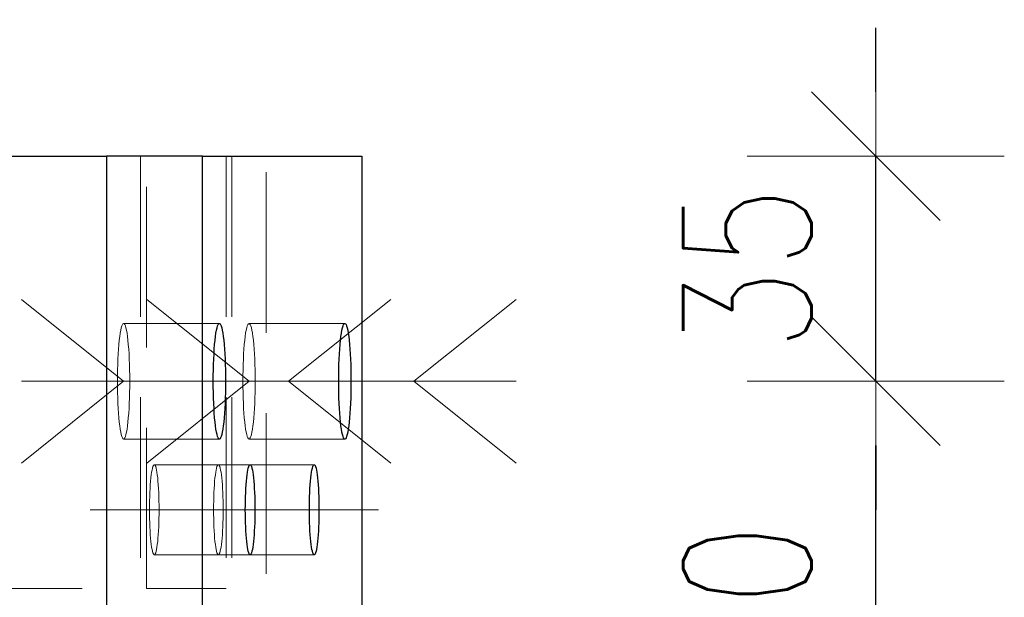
# Model space of a CAD drawing. Header units: millimetres. Extents: x -144 to 709, y 12312 to 12982.
# Tile 49 of 57: x 312 to 327, y 12742 to 12751. Entities that reach past the tile are written whole.
import ezdxf

# ---------------------------------------------------------------- set-up
doc = ezdxf.new("R2010")
doc.units = ezdxf.units.MM
doc.header["$LTSCALE"] = 10
doc.linetypes.add('HIDDEN', pattern=[0.375, 0.25, -0.125])
doc.linetypes.add('MITTE', pattern=[2, 1.25, -0.25, 0.25, -0.25])
doc.layers.get('Defpoints').update_dxf_attribs({"color": 1})
for name, color, linetype, lineweight in [('PS_Bolt', 4, 'Continuous', 13), ('PS_DIM', 4, 'Continuous', 13), ('PS_Hidden', 2, 'HIDDEN', 9), ('PS_Mid', 5, 'MITTE', 15), ('PS_Shape', 161, 'Continuous', 30), ('PS_SOLID', 7, 'Continuous', 30)]:
    doc.layers.add(name, color=color, linetype=linetype, lineweight=lineweight)
doc.styles.add('simplex', font='simplex.shx', dxfattribs={"width": 0.75})
doc.dimstyles.new('1_10_GŁ_DS1-LS10', dxfattribs={"dimtxt": 2, "dimasz": 2, "dimexe": 2, "dimexo": 5, "dimgap": 1, "dimtad": 1, "dimjust": 4, "dimdec": 0, "dimlfac": 10, "dimtxsty": 'simplex', "dimblk1": 'NONE', "dimsah": 1, "dimcen": 2, "dimclrd": 256, "dimclre": 256, "dimclrt": 3, "dimadec": 1, "dimazin": 0, "dimtfac": 1, "dimtdec": 0, "dimtmove": 2, "dimatfit": 3, "dimfxl": 1, "dimarcsym": 0})
doc.dimstyles.new('1_10_PRZ', dxfattribs={"dimtxt": 2, "dimasz": 1, "dimexe": 2, "dimexo": 5, "dimgap": 1, "dimtad": 1, "dimdec": 0, "dimlfac": 10, "dimtxsty": 'simplex', "dimblk": 'dimznak', "dimcen": 2, "dimse1": 1, "dimse2": 1, "dimclrt": 3, "dimadec": 1, "dimazin": 0, "dimtfac": 1, "dimtdec": 0, "dimtix": 1, "dimtmove": 2, "dimatfit": 3, "dimldrblk": 'dim-grot', "dimfxl": 1, "dimarcsym": 0})

# ---------------------------------------------------------------- blocks, each defined once
blk = doc.blocks.new('*D57')
at = {"layer": 'Defpoints', "color": 0, "transparency": 16777216}
for p in [(316.983, 12767.603), (316.983, 12749.103), (-62.639, 12735.103)]:
    blk.add_point(p, dxfattribs=at)
at = {"layer": 'PS_DIM', "lineweight": -2, "transparency": 16777216}
for p, q in [((-62.639, 12740.103), (-62.639, 12769.603)), ((316.983, 12754.103), (316.983, 12769.603)), ((-62.639, 12767.603), (314.983, 12767.603))]:
    blk.add_line(p, q, dxfattribs=at)
at = {"layer": 'PS_DIM', "transparency": 16777216}
blk.add_solid([(314.983, 12767.936), (314.983, 12767.269), (316.983, 12767.603)], dxfattribs=at)
at = {"layer": 'PS_DIM', "color": 3, "transparency": 16777216, "insert": (314.963, 12763.369), "char_height": 2, "attachment_point": 5, "rotation": 90, "style": 'simplex'}
blk.add_mtext('12020', dxfattribs=at)
blk = doc.blocks.new('_None')
blk = doc.blocks.new('dimznak')
at = {"color": 0}
for points in [[(0, 2), (0, -2)], [(-2, 0), (2, 0)]]:
    blk.add_lwpolyline(points, dxfattribs=at)
at = {"color": 2}
blk.add_lwpolyline([(1, 1), (-1, -1)], dxfattribs=at)
blk = doc.blocks.new('*D91')
at = {"layer": 'Defpoints', "color": 0, "transparency": 16777216}
for p in [(317.718, 12745.603), (324.983, 12745.603), (316.983, 12738.603)]:
    blk.add_point(p, dxfattribs=at)
at = {"layer": 'PS_DIM', "color": 0, "lineweight": -2, "transparency": 16777216}
blk.add_line((324.983, 12739.603), (324.983, 12744.603), dxfattribs=at)
for p, rotation in [((324.983, 12745.603), 90), ((324.983, 12738.603), 270)]:
    blk.add_blockref('dimznak', p, dxfattribs=dict(at, rotation=rotation))
at = {"layer": 'PS_DIM', "color": 3, "transparency": 16777216, "insert": (322.983, 12742.103), "char_height": 2, "attachment_point": 5, "rotation": 90, "style": 'simplex'}
blk.add_mtext('70', dxfattribs=at)
blk = doc.blocks.new('dim-grot')
blk.add_hatch(color=256).paths.add_polyline_path([(0, 0), (-2, 0.5), (-2, -0.5)])
blk.add_lwpolyline([(0, 0), (-2, 0.5), (-2, -0.5), (0, 0)])
blk = doc.blocks.new('*D92')
at = {"layer": 'Defpoints', "color": 0, "transparency": 16777216}
for p in [(316.983, 12749.103), (324.983, 12749.103), (317.718, 12745.603)]:
    blk.add_point(p, dxfattribs=at)
at = {"layer": 'PS_DIM', "color": 0, "lineweight": -2, "transparency": 16777216}
for p, q in [((324.983, 12750.103), (324.983, 12751.103)), ((324.983, 12745.603), (324.983, 12749.103)), ((324.983, 12744.603), (324.983, 12743.603))]:
    blk.add_line(p, q, dxfattribs=at)
for p, rotation in [((324.983, 12749.103), 270), ((324.983, 12745.603), 90)]:
    blk.add_blockref('dimznak', p, dxfattribs=dict(at, rotation=rotation))
at = {"layer": 'PS_DIM', "color": 3, "transparency": 16777216, "insert": (322.983, 12747.353), "char_height": 2, "attachment_point": 5, "rotation": 90, "style": 'simplex'}
blk.add_mtext('35', dxfattribs=at)
blk = doc.blocks.new('*X283')
at = {"layer": 'PS_Hidden', "color": 2, "linetype": 'HIDDEN'}
for p, q in [((313.539, 12749.103), (313.539, 12735.103)), ((313.63, 12742.378), (313.63, 12749.103)), ((314.868, 12749.103), (314.868, 12742.378)), ((314.958, 12749.103), (314.958, 12735.103)), ((315.492, 12735.103), (315.492, 12749.103)), ((313.237, 12746.434), (313.229, 12746.397)), ((313.246, 12746.464), (313.237, 12746.434)), ((313.255, 12746.486), (313.246, 12746.464)), ((313.264, 12746.498), (313.255, 12746.486)), ((313.274, 12746.503), (313.264, 12746.498)), ((313.283, 12746.498), (313.274, 12746.503)), ((313.274, 12746.503), (313.274, 12746.503)), ((314.765, 12746.503), (313.274, 12746.503)), ((313.292, 12746.486), (313.283, 12746.498)), ((313.301, 12746.464), (313.292, 12746.486)), ((313.31, 12746.434), (313.301, 12746.464)), ((313.319, 12746.397), (313.31, 12746.434)), ((315.19, 12746.434), (315.181, 12746.397)), ((315.199, 12746.464), (315.19, 12746.434)), ((315.208, 12746.486), (315.199, 12746.464)), ((315.217, 12746.498), (315.208, 12746.486)), ((315.226, 12746.503), (315.217, 12746.498)), ((315.236, 12746.498), (315.226, 12746.503)), ((315.226, 12746.503), (315.226, 12746.503)), ((316.718, 12746.503), (315.226, 12746.503)), ((315.245, 12746.486), (315.236, 12746.498)), ((315.254, 12746.464), (315.245, 12746.486)), ((315.263, 12746.434), (315.254, 12746.464)), ((315.271, 12746.397), (315.263, 12746.434)), ((313.213, 12746.299), (313.206, 12746.239)), ((313.221, 12746.351), (313.213, 12746.299)), ((313.229, 12746.397), (313.221, 12746.351)), ((313.327, 12746.351), (313.319, 12746.397)), ((313.334, 12746.299), (313.327, 12746.351)), ((313.341, 12746.239), (313.334, 12746.299)), ((315.166, 12746.299), (315.159, 12746.239)), ((315.173, 12746.351), (315.166, 12746.299)), ((315.181, 12746.397), (315.173, 12746.351)), ((315.279, 12746.351), (315.271, 12746.397)), ((315.287, 12746.299), (315.279, 12746.351)), ((315.294, 12746.239), (315.287, 12746.299)), ((313.194, 12746.103), (313.189, 12746.027)), ((313.2, 12746.174), (313.194, 12746.103)), ((313.206, 12746.239), (313.2, 12746.174)), ((313.347, 12746.174), (313.341, 12746.239)), ((313.353, 12746.103), (313.347, 12746.174)), ((313.358, 12746.027), (313.353, 12746.103)), ((315.147, 12746.103), (315.142, 12746.027)), ((315.153, 12746.174), (315.147, 12746.103)), ((315.159, 12746.239), (315.153, 12746.174)), ((315.3, 12746.174), (315.294, 12746.239)), ((315.306, 12746.103), (315.3, 12746.174)), ((315.311, 12746.027), (315.306, 12746.103)), ((313.185, 12745.947), (313.182, 12745.864)), ((313.189, 12746.027), (313.185, 12745.947)), ((313.362, 12745.947), (313.358, 12746.027)), ((313.365, 12745.864), (313.362, 12745.947)), ((315.138, 12745.947), (315.135, 12745.864)), ((315.142, 12746.027), (315.138, 12745.947)), ((315.315, 12745.947), (315.311, 12746.027)), ((315.318, 12745.864), (315.315, 12745.947)), ((313.182, 12745.864), (313.18, 12745.778)), ((313.367, 12745.778), (313.365, 12745.864)), ((315.135, 12745.864), (315.133, 12745.778)), ((315.32, 12745.778), (315.318, 12745.864)), ((313.179, 12745.691), (313.178, 12745.603)), ((313.18, 12745.778), (313.179, 12745.691)), ((313.369, 12745.691), (313.367, 12745.778)), ((313.369, 12745.603), (313.369, 12745.691)), ((315.133, 12745.778), (315.131, 12745.691)), ((315.131, 12745.691), (315.131, 12745.603)), ((315.321, 12745.691), (315.32, 12745.778)), ((315.322, 12745.603), (315.321, 12745.691)), ((313.178, 12745.603), (313.179, 12745.515)), ((313.179, 12745.515), (313.18, 12745.427)), ((313.367, 12745.427), (313.369, 12745.515)), ((313.369, 12745.515), (313.369, 12745.603)), ((315.131, 12745.603), (315.131, 12745.515)), ((315.131, 12745.515), (315.133, 12745.427)), ((315.32, 12745.427), (315.321, 12745.515)), ((315.321, 12745.515), (315.322, 12745.603)), ((313.18, 12745.427), (313.182, 12745.342)), ((313.182, 12745.342), (313.185, 12745.258)), ((313.362, 12745.258), (313.365, 12745.342)), ((313.365, 12745.342), (313.367, 12745.427)), ((315.133, 12745.427), (315.135, 12745.342)), ((315.135, 12745.342), (315.138, 12745.258)), ((315.315, 12745.258), (315.318, 12745.342)), ((315.318, 12745.342), (315.32, 12745.427)), ((313.185, 12745.258), (313.189, 12745.179)), ((313.189, 12745.179), (313.194, 12745.103)), ((313.353, 12745.103), (313.358, 12745.179)), ((313.358, 12745.179), (313.362, 12745.258)), ((315.138, 12745.258), (315.142, 12745.179)), ((315.142, 12745.179), (315.147, 12745.103)), ((315.306, 12745.103), (315.311, 12745.179)), ((315.311, 12745.179), (315.315, 12745.258)), ((313.194, 12745.103), (313.2, 12745.032)), ((313.2, 12745.032), (313.206, 12744.966)), ((313.341, 12744.966), (313.347, 12745.032)), ((313.347, 12745.032), (313.353, 12745.103)), ((315.147, 12745.103), (315.153, 12745.032)), ((315.153, 12745.032), (315.159, 12744.966)), ((315.294, 12744.966), (315.3, 12745.032)), ((315.3, 12745.032), (315.306, 12745.103)), ((313.206, 12744.966), (313.213, 12744.907)), ((313.213, 12744.907), (313.221, 12744.855)), ((313.327, 12744.855), (313.334, 12744.907)), ((313.334, 12744.907), (313.341, 12744.966)), ((315.159, 12744.966), (315.166, 12744.907)), ((315.166, 12744.907), (315.173, 12744.855)), ((315.279, 12744.855), (315.287, 12744.907)), ((315.287, 12744.907), (315.294, 12744.966)), ((313.221, 12744.855), (313.229, 12744.809)), ((313.229, 12744.809), (313.237, 12744.771)), ((313.237, 12744.771), (313.246, 12744.742)), ((313.246, 12744.742), (313.255, 12744.72)), ((313.255, 12744.72), (313.264, 12744.707)), ((313.283, 12744.707), (313.292, 12744.72)), ((313.292, 12744.72), (313.301, 12744.742)), ((313.301, 12744.742), (313.31, 12744.771)), ((313.31, 12744.771), (313.319, 12744.809)), ((313.319, 12744.809), (313.327, 12744.855)), ((315.173, 12744.855), (315.181, 12744.809)), ((315.181, 12744.809), (315.19, 12744.771)), ((315.19, 12744.771), (315.199, 12744.742)), ((315.199, 12744.742), (315.208, 12744.72)), ((315.208, 12744.72), (315.217, 12744.707)), ((315.236, 12744.707), (315.245, 12744.72)), ((315.245, 12744.72), (315.254, 12744.742)), ((315.254, 12744.742), (315.263, 12744.771)), ((315.263, 12744.771), (315.271, 12744.809)), ((315.271, 12744.809), (315.279, 12744.855)), ((313.264, 12744.707), (313.274, 12744.703)), ((313.274, 12744.703), (313.283, 12744.707)), ((314.765, 12744.703), (313.274, 12744.703)), ((315.217, 12744.707), (315.226, 12744.703)), ((315.226, 12744.703), (315.236, 12744.707)), ((316.718, 12744.703), (315.226, 12744.703)), ((313.73, 12744.273), (313.723, 12744.25)), ((313.737, 12744.289), (313.73, 12744.273)), ((313.744, 12744.299), (313.737, 12744.289)), ((313.751, 12744.303), (313.744, 12744.299)), ((313.759, 12744.299), (313.751, 12744.303)), ((313.751, 12744.303), (313.751, 12744.303)), ((315.243, 12744.303), (313.751, 12744.303)), ((313.766, 12744.289), (313.759, 12744.299)), ((313.773, 12744.273), (313.766, 12744.289)), ((313.78, 12744.25), (313.773, 12744.273)), ((314.727, 12744.273), (314.72, 12744.25)), ((314.734, 12744.289), (314.727, 12744.273)), ((314.742, 12744.299), (314.734, 12744.289)), ((314.749, 12744.303), (314.742, 12744.299)), ((314.756, 12744.299), (314.749, 12744.303)), ((314.749, 12744.303), (314.749, 12744.303)), ((314.763, 12744.289), (314.756, 12744.299)), ((314.77, 12744.273), (314.763, 12744.289)), ((314.777, 12744.25), (314.77, 12744.273)), ((316.24, 12744.303), (315.243, 12744.303)), ((313.704, 12744.144), (313.699, 12744.098)), ((313.71, 12744.185), (313.704, 12744.144)), ((313.716, 12744.22), (313.71, 12744.185)), ((313.723, 12744.25), (313.716, 12744.22)), ((313.786, 12744.22), (313.78, 12744.25)), ((313.792, 12744.185), (313.786, 12744.22)), ((313.798, 12744.144), (313.792, 12744.185)), ((313.804, 12744.098), (313.798, 12744.144)), ((314.702, 12744.144), (314.696, 12744.098)), ((314.708, 12744.185), (314.702, 12744.144)), ((314.714, 12744.22), (314.708, 12744.185)), ((314.72, 12744.25), (314.714, 12744.22)), ((314.784, 12744.22), (314.777, 12744.25)), ((314.79, 12744.185), (314.784, 12744.22)), ((314.796, 12744.144), (314.79, 12744.185)), ((314.801, 12744.098), (314.796, 12744.144)), ((313.689, 12743.992), (313.686, 12743.933)), ((313.694, 12744.047), (313.689, 12743.992)), ((313.699, 12744.098), (313.694, 12744.047)), ((313.809, 12744.047), (313.804, 12744.098)), ((313.813, 12743.992), (313.809, 12744.047)), ((313.817, 12743.933), (313.813, 12743.992)), ((314.687, 12743.992), (314.683, 12743.933)), ((314.691, 12744.047), (314.687, 12743.992)), ((314.696, 12744.098), (314.691, 12744.047)), ((314.806, 12744.047), (314.801, 12744.098)), ((314.811, 12743.992), (314.806, 12744.047)), ((314.814, 12743.933), (314.811, 12743.992)), ((313.68, 12743.806), (313.678, 12743.739)), ((313.683, 12743.871), (313.68, 12743.806)), ((313.686, 12743.933), (313.683, 12743.871)), ((313.82, 12743.871), (313.817, 12743.933)), ((313.822, 12743.806), (313.82, 12743.871)), ((313.824, 12743.739), (313.822, 12743.806)), ((314.678, 12743.806), (314.676, 12743.739)), ((314.68, 12743.871), (314.678, 12743.806)), ((314.683, 12743.933), (314.68, 12743.871)), ((314.817, 12743.871), (314.814, 12743.933)), ((314.82, 12743.806), (314.817, 12743.871)), ((314.822, 12743.739), (314.82, 12743.806)), ((313.678, 12743.739), (313.677, 12743.671)), ((313.677, 12743.671), (313.677, 12743.603)), ((313.825, 12743.671), (313.824, 12743.739)), ((313.826, 12743.603), (313.825, 12743.671)), ((314.676, 12743.739), (314.675, 12743.671)), ((314.675, 12743.671), (314.675, 12743.603)), ((314.823, 12743.671), (314.822, 12743.739)), ((314.823, 12743.603), (314.823, 12743.671)), ((313.677, 12743.603), (313.677, 12743.534)), ((313.677, 12743.534), (313.678, 12743.466)), ((313.824, 12743.466), (313.825, 12743.534)), ((313.825, 12743.534), (313.826, 12743.603)), ((314.675, 12743.603), (314.675, 12743.534)), ((314.675, 12743.534), (314.676, 12743.466)), ((314.822, 12743.466), (314.823, 12743.534)), ((314.823, 12743.534), (314.823, 12743.603)), ((313.678, 12743.466), (313.68, 12743.4)), ((313.68, 12743.4), (313.683, 12743.335)), ((313.82, 12743.335), (313.822, 12743.4)), ((313.822, 12743.4), (313.824, 12743.466)), ((314.676, 12743.466), (314.678, 12743.4)), ((314.678, 12743.4), (314.68, 12743.335)), ((314.817, 12743.335), (314.82, 12743.4)), ((314.82, 12743.4), (314.822, 12743.466)), ((313.683, 12743.335), (313.686, 12743.273)), ((313.686, 12743.273), (313.689, 12743.214)), ((313.689, 12743.214), (313.694, 12743.159)), ((313.809, 12743.159), (313.813, 12743.214)), ((313.813, 12743.214), (313.817, 12743.273)), ((313.817, 12743.273), (313.82, 12743.335)), ((314.68, 12743.335), (314.683, 12743.273)), ((314.683, 12743.273), (314.687, 12743.214)), ((314.687, 12743.214), (314.691, 12743.159)), ((314.806, 12743.159), (314.811, 12743.214)), ((314.811, 12743.214), (314.814, 12743.273)), ((314.814, 12743.273), (314.817, 12743.335)), ((313.694, 12743.159), (313.699, 12743.108)), ((313.699, 12743.108), (313.704, 12743.062)), ((313.704, 12743.062), (313.71, 12743.021)), ((313.792, 12743.021), (313.798, 12743.062)), ((313.798, 12743.062), (313.804, 12743.108)), ((313.804, 12743.108), (313.809, 12743.159)), ((314.691, 12743.159), (314.696, 12743.108)), ((314.696, 12743.108), (314.702, 12743.062)), ((314.702, 12743.062), (314.708, 12743.021)), ((314.79, 12743.021), (314.796, 12743.062)), ((314.796, 12743.062), (314.801, 12743.108)), ((314.801, 12743.108), (314.806, 12743.159)), ((313.71, 12743.021), (313.716, 12742.985)), ((313.716, 12742.985), (313.723, 12742.956)), ((313.723, 12742.956), (313.73, 12742.933)), ((313.73, 12742.933), (313.737, 12742.916)), ((313.737, 12742.916), (313.744, 12742.906)), ((313.744, 12742.906), (313.751, 12742.903)), ((313.751, 12742.903), (313.759, 12742.906)), ((315.243, 12742.903), (313.751, 12742.903)), ((313.759, 12742.906), (313.766, 12742.916)), ((313.766, 12742.916), (313.773, 12742.933)), ((313.773, 12742.933), (313.78, 12742.956)), ((313.78, 12742.956), (313.786, 12742.985)), ((313.786, 12742.985), (313.792, 12743.021)), ((314.708, 12743.021), (314.714, 12742.985)), ((314.714, 12742.985), (314.72, 12742.956)), ((314.72, 12742.956), (314.727, 12742.933)), ((314.727, 12742.933), (314.734, 12742.916)), ((314.734, 12742.916), (314.742, 12742.906)), ((314.742, 12742.906), (314.749, 12742.903)), ((314.749, 12742.903), (314.756, 12742.906)), ((314.756, 12742.906), (314.763, 12742.916)), ((314.763, 12742.916), (314.77, 12742.933)), ((314.77, 12742.933), (314.777, 12742.956)), ((314.777, 12742.956), (314.784, 12742.985)), ((314.784, 12742.985), (314.79, 12743.021)), ((316.24, 12742.903), (315.243, 12742.903)), ((280.13, 12742.378), (313.63, 12742.378)), ((314.868, 12742.378), (313.63, 12742.378))]:
    blk.add_line(p, q, dxfattribs=at)
at = {"layer": 'PS_Mid', "color": 5, "linetype": 'MITTE'}
for p, q in [((312.274, 12745.603), (315.765, 12745.603)), ((314.226, 12745.603), (317.718, 12745.603)), ((312.751, 12743.603), (316.243, 12743.603)), ((313.749, 12743.603), (317.24, 12743.603))]:
    blk.add_line(p, q, dxfattribs=at)
at = {"layer": 'PS_SOLID', "color": 7, "linetype": 'Continuous'}
for p, q in [((280.13, 12749.103), (313.008, 12749.103)), ((313.008, 12749.103), (313.008, 12735.103)), ((314.5, 12749.103), (313.008, 12749.103)), ((314.5, 12735.103), (314.5, 12749.103)), ((314.5, 12749.103), (316.983, 12749.103)), ((316.983, 12749.103), (316.983, 12735.103)), ((314.72, 12746.397), (314.729, 12746.434)), ((314.729, 12746.434), (314.737, 12746.464)), ((314.737, 12746.464), (314.747, 12746.486)), ((314.747, 12746.486), (314.756, 12746.498)), ((314.756, 12746.498), (314.765, 12746.503)), ((314.765, 12746.503), (314.775, 12746.498)), ((314.775, 12746.498), (314.784, 12746.486)), ((314.784, 12746.486), (314.793, 12746.464)), ((314.793, 12746.464), (314.802, 12746.434)), ((314.802, 12746.434), (314.81, 12746.397)), ((316.673, 12746.397), (316.681, 12746.434)), ((316.681, 12746.434), (316.69, 12746.464)), ((316.69, 12746.464), (316.699, 12746.486)), ((316.699, 12746.486), (316.709, 12746.498)), ((316.709, 12746.498), (316.718, 12746.503)), ((316.718, 12746.503), (316.727, 12746.498)), ((316.727, 12746.498), (316.737, 12746.486)), ((316.737, 12746.486), (316.746, 12746.464)), ((316.746, 12746.464), (316.754, 12746.434)), ((316.754, 12746.434), (316.763, 12746.397)), ((314.698, 12746.239), (314.705, 12746.299)), ((314.705, 12746.299), (314.712, 12746.351)), ((314.712, 12746.351), (314.72, 12746.397)), ((314.81, 12746.397), (314.818, 12746.351)), ((314.818, 12746.351), (314.826, 12746.299)), ((314.826, 12746.299), (314.833, 12746.239)), ((316.65, 12746.239), (316.657, 12746.299)), ((316.657, 12746.299), (316.665, 12746.351)), ((316.665, 12746.351), (316.673, 12746.397)), ((316.763, 12746.397), (316.771, 12746.351)), ((316.771, 12746.351), (316.778, 12746.299)), ((316.778, 12746.299), (316.785, 12746.239)), ((314.681, 12746.027), (314.686, 12746.103)), ((314.686, 12746.103), (314.691, 12746.174)), ((314.691, 12746.174), (314.698, 12746.239)), ((314.833, 12746.239), (314.839, 12746.174)), ((314.839, 12746.174), (314.845, 12746.103)), ((314.845, 12746.103), (314.849, 12746.027)), ((316.634, 12746.027), (316.638, 12746.103)), ((316.638, 12746.103), (316.644, 12746.174)), ((316.644, 12746.174), (316.65, 12746.239)), ((316.785, 12746.239), (316.792, 12746.174)), ((316.792, 12746.174), (316.797, 12746.103)), ((316.797, 12746.103), (316.802, 12746.027)), ((314.674, 12745.864), (314.677, 12745.947)), ((314.677, 12745.947), (314.681, 12746.027)), ((314.849, 12746.027), (314.853, 12745.947)), ((314.853, 12745.947), (314.857, 12745.864)), ((316.626, 12745.864), (316.63, 12745.947)), ((316.63, 12745.947), (316.634, 12746.027)), ((316.802, 12746.027), (316.806, 12745.947)), ((316.806, 12745.947), (316.809, 12745.864)), ((314.672, 12745.778), (314.674, 12745.864)), ((314.857, 12745.864), (314.859, 12745.778)), ((316.624, 12745.778), (316.626, 12745.864)), ((316.809, 12745.864), (316.812, 12745.778)), ((314.67, 12745.691), (314.672, 12745.778)), ((314.67, 12745.603), (314.67, 12745.691)), ((314.859, 12745.778), (314.86, 12745.691)), ((314.86, 12745.691), (314.861, 12745.603)), ((316.622, 12745.603), (316.623, 12745.691)), ((316.623, 12745.691), (316.624, 12745.778)), ((316.812, 12745.778), (316.813, 12745.691)), ((316.813, 12745.691), (316.813, 12745.603)), ((314.67, 12745.515), (314.67, 12745.603)), ((314.672, 12745.427), (314.67, 12745.515)), ((314.86, 12745.515), (314.859, 12745.427)), ((314.861, 12745.603), (314.86, 12745.515)), ((316.623, 12745.515), (316.622, 12745.603)), ((316.624, 12745.427), (316.623, 12745.515)), ((316.813, 12745.515), (316.812, 12745.427)), ((316.813, 12745.603), (316.813, 12745.515)), ((314.674, 12745.342), (314.672, 12745.427)), ((314.677, 12745.258), (314.674, 12745.342)), ((314.857, 12745.342), (314.853, 12745.258)), ((314.859, 12745.427), (314.857, 12745.342)), ((316.626, 12745.342), (316.624, 12745.427)), ((316.63, 12745.258), (316.626, 12745.342)), ((316.809, 12745.342), (316.806, 12745.258)), ((316.812, 12745.427), (316.809, 12745.342)), ((314.681, 12745.179), (314.677, 12745.258)), ((314.686, 12745.103), (314.681, 12745.179)), ((314.849, 12745.179), (314.845, 12745.103)), ((314.853, 12745.258), (314.849, 12745.179)), ((316.634, 12745.179), (316.63, 12745.258)), ((316.638, 12745.103), (316.634, 12745.179)), ((316.802, 12745.179), (316.797, 12745.103)), ((316.806, 12745.258), (316.802, 12745.179)), ((314.691, 12745.032), (314.686, 12745.103)), ((314.698, 12744.966), (314.691, 12745.032)), ((314.839, 12745.032), (314.833, 12744.966)), ((314.845, 12745.103), (314.839, 12745.032)), ((316.644, 12745.032), (316.638, 12745.103)), ((316.65, 12744.966), (316.644, 12745.032)), ((316.792, 12745.032), (316.785, 12744.966)), ((316.797, 12745.103), (316.792, 12745.032)), ((314.705, 12744.907), (314.698, 12744.966)), ((314.712, 12744.855), (314.705, 12744.907)), ((314.826, 12744.907), (314.818, 12744.855)), ((314.833, 12744.966), (314.826, 12744.907)), ((316.657, 12744.907), (316.65, 12744.966)), ((316.665, 12744.855), (316.657, 12744.907)), ((316.778, 12744.907), (316.771, 12744.855)), ((316.785, 12744.966), (316.778, 12744.907)), ((314.72, 12744.809), (314.712, 12744.855)), ((314.729, 12744.771), (314.72, 12744.809)), ((314.737, 12744.742), (314.729, 12744.771)), ((314.747, 12744.72), (314.737, 12744.742)), ((314.756, 12744.707), (314.747, 12744.72)), ((314.784, 12744.72), (314.775, 12744.707)), ((314.793, 12744.742), (314.784, 12744.72)), ((314.802, 12744.771), (314.793, 12744.742)), ((314.81, 12744.809), (314.802, 12744.771)), ((314.818, 12744.855), (314.81, 12744.809)), ((316.673, 12744.809), (316.665, 12744.855)), ((316.681, 12744.771), (316.673, 12744.809)), ((316.69, 12744.742), (316.681, 12744.771)), ((316.699, 12744.72), (316.69, 12744.742)), ((316.709, 12744.707), (316.699, 12744.72)), ((316.737, 12744.72), (316.727, 12744.707)), ((316.746, 12744.742), (316.737, 12744.72)), ((316.754, 12744.771), (316.746, 12744.742)), ((316.763, 12744.809), (316.754, 12744.771)), ((316.771, 12744.855), (316.763, 12744.809)), ((314.765, 12744.703), (314.756, 12744.707)), ((314.775, 12744.707), (314.765, 12744.703)), ((314.765, 12744.703), (314.765, 12744.703)), ((316.718, 12744.703), (316.709, 12744.707)), ((316.727, 12744.707), (316.718, 12744.703)), ((316.718, 12744.703), (316.718, 12744.703)), ((315.214, 12744.25), (315.221, 12744.273)), ((315.221, 12744.273), (315.228, 12744.289)), ((315.228, 12744.289), (315.235, 12744.299)), ((315.235, 12744.299), (315.243, 12744.303)), ((315.243, 12744.303), (315.25, 12744.299)), ((315.25, 12744.299), (315.257, 12744.289)), ((315.257, 12744.289), (315.264, 12744.273)), ((315.264, 12744.273), (315.271, 12744.25)), ((316.212, 12744.25), (316.219, 12744.273)), ((316.219, 12744.273), (316.226, 12744.289)), ((316.226, 12744.289), (316.233, 12744.299)), ((316.233, 12744.299), (316.24, 12744.303)), ((316.24, 12744.303), (316.248, 12744.299)), ((316.248, 12744.299), (316.255, 12744.289)), ((316.255, 12744.289), (316.262, 12744.273)), ((316.262, 12744.273), (316.269, 12744.25)), ((315.19, 12744.098), (315.196, 12744.144)), ((315.196, 12744.144), (315.201, 12744.185)), ((315.201, 12744.185), (315.208, 12744.22)), ((315.208, 12744.22), (315.214, 12744.25)), ((315.271, 12744.25), (315.278, 12744.22)), ((315.278, 12744.22), (315.284, 12744.185)), ((315.284, 12744.185), (315.29, 12744.144)), ((315.29, 12744.144), (315.295, 12744.098)), ((316.188, 12744.098), (316.193, 12744.144)), ((316.193, 12744.144), (316.199, 12744.185)), ((316.199, 12744.185), (316.205, 12744.22)), ((316.205, 12744.22), (316.212, 12744.25)), ((316.269, 12744.25), (316.275, 12744.22)), ((316.275, 12744.22), (316.282, 12744.185)), ((316.282, 12744.185), (316.287, 12744.144)), ((316.287, 12744.144), (316.293, 12744.098)), ((315.177, 12743.933), (315.181, 12743.992)), ((315.181, 12743.992), (315.185, 12744.047)), ((315.185, 12744.047), (315.19, 12744.098)), ((315.295, 12744.098), (315.3, 12744.047)), ((315.3, 12744.047), (315.305, 12743.992)), ((315.305, 12743.992), (315.308, 12743.933)), ((316.175, 12743.933), (316.179, 12743.992)), ((316.179, 12743.992), (316.183, 12744.047)), ((316.183, 12744.047), (316.188, 12744.098)), ((316.293, 12744.098), (316.298, 12744.047)), ((316.298, 12744.047), (316.302, 12743.992)), ((316.302, 12743.992), (316.306, 12743.933)), ((315.17, 12743.739), (315.172, 12743.806)), ((315.172, 12743.806), (315.174, 12743.871)), ((315.174, 12743.871), (315.177, 12743.933)), ((315.308, 12743.933), (315.311, 12743.871)), ((315.311, 12743.871), (315.314, 12743.806)), ((315.314, 12743.806), (315.316, 12743.739)), ((316.167, 12743.739), (316.169, 12743.806)), ((316.169, 12743.806), (316.172, 12743.871)), ((316.172, 12743.871), (316.175, 12743.933)), ((316.306, 12743.933), (316.309, 12743.871)), ((316.309, 12743.871), (316.311, 12743.806)), ((316.311, 12743.806), (316.313, 12743.739)), ((315.168, 12743.603), (315.169, 12743.671)), ((315.169, 12743.671), (315.17, 12743.739)), ((315.316, 12743.739), (315.317, 12743.671)), ((315.317, 12743.671), (315.317, 12743.603)), ((316.166, 12743.671), (316.167, 12743.739)), ((316.166, 12743.603), (316.166, 12743.671)), ((316.313, 12743.739), (316.314, 12743.671)), ((316.314, 12743.671), (316.315, 12743.603)), ((315.169, 12743.534), (315.168, 12743.603)), ((315.17, 12743.466), (315.169, 12743.534)), ((315.317, 12743.534), (315.316, 12743.466)), ((315.317, 12743.603), (315.317, 12743.534)), ((316.166, 12743.534), (316.166, 12743.603)), ((316.167, 12743.466), (316.166, 12743.534)), ((316.314, 12743.534), (316.313, 12743.466)), ((316.315, 12743.603), (316.314, 12743.534)), ((315.172, 12743.4), (315.17, 12743.466)), ((315.174, 12743.335), (315.172, 12743.4)), ((315.314, 12743.4), (315.311, 12743.335)), ((315.316, 12743.466), (315.314, 12743.4)), ((316.169, 12743.4), (316.167, 12743.466)), ((316.172, 12743.335), (316.169, 12743.4)), ((316.311, 12743.4), (316.309, 12743.335)), ((316.313, 12743.466), (316.311, 12743.4)), ((315.177, 12743.273), (315.174, 12743.335)), ((315.181, 12743.214), (315.177, 12743.273)), ((315.185, 12743.159), (315.181, 12743.214)), ((315.305, 12743.214), (315.3, 12743.159)), ((315.308, 12743.273), (315.305, 12743.214)), ((315.311, 12743.335), (315.308, 12743.273)), ((316.175, 12743.273), (316.172, 12743.335)), ((316.179, 12743.214), (316.175, 12743.273)), ((316.183, 12743.159), (316.179, 12743.214)), ((316.302, 12743.214), (316.298, 12743.159)), ((316.306, 12743.273), (316.302, 12743.214)), ((316.309, 12743.335), (316.306, 12743.273)), ((315.19, 12743.108), (315.185, 12743.159)), ((315.196, 12743.062), (315.19, 12743.108)), ((315.201, 12743.021), (315.196, 12743.062)), ((315.29, 12743.062), (315.284, 12743.021)), ((315.295, 12743.108), (315.29, 12743.062)), ((315.3, 12743.159), (315.295, 12743.108)), ((316.188, 12743.108), (316.183, 12743.159)), ((316.193, 12743.062), (316.188, 12743.108)), ((316.199, 12743.021), (316.193, 12743.062)), ((316.287, 12743.062), (316.282, 12743.021)), ((316.293, 12743.108), (316.287, 12743.062)), ((316.298, 12743.159), (316.293, 12743.108)), ((315.208, 12742.985), (315.201, 12743.021)), ((315.214, 12742.956), (315.208, 12742.985)), ((315.221, 12742.933), (315.214, 12742.956)), ((315.228, 12742.916), (315.221, 12742.933)), ((315.235, 12742.906), (315.228, 12742.916)), ((315.243, 12742.903), (315.235, 12742.906)), ((315.25, 12742.906), (315.243, 12742.903)), ((315.243, 12742.903), (315.243, 12742.903)), ((315.257, 12742.916), (315.25, 12742.906)), ((315.264, 12742.933), (315.257, 12742.916)), ((315.271, 12742.956), (315.264, 12742.933)), ((315.278, 12742.985), (315.271, 12742.956)), ((315.284, 12743.021), (315.278, 12742.985)), ((316.205, 12742.985), (316.199, 12743.021)), ((316.212, 12742.956), (316.205, 12742.985)), ((316.219, 12742.933), (316.212, 12742.956)), ((316.226, 12742.916), (316.219, 12742.933)), ((316.233, 12742.906), (316.226, 12742.916)), ((316.24, 12742.903), (316.233, 12742.906)), ((316.248, 12742.906), (316.24, 12742.903)), ((316.24, 12742.903), (316.24, 12742.903)), ((316.255, 12742.916), (316.248, 12742.906)), ((316.262, 12742.933), (316.255, 12742.916)), ((316.269, 12742.956), (316.262, 12742.933)), ((316.275, 12742.985), (316.269, 12742.956)), ((316.282, 12743.021), (316.275, 12742.985))]:
    blk.add_line(p, q, dxfattribs=at)
blk = doc.blocks.new('*X286')
at = {"color": 30, "linetype": 'Continuous'}
for p, q in [((315.226, 12745.603), (313.635, 12746.876)), ((317.793, 12745.603), (319.384, 12746.876)), ((313.635, 12744.33), (315.226, 12745.603)), ((313.635, 12745.603), (319.384, 12745.603)), ((319.384, 12744.33), (317.793, 12745.603))]:
    blk.add_line(p, q, dxfattribs=at)
blk = doc.blocks.new('*X287')
at = {"color": 30, "linetype": 'Continuous'}
for p, q in [((313.274, 12745.603), (311.683, 12746.876)), ((315.84, 12745.603), (317.431, 12746.876)), ((311.683, 12744.33), (313.274, 12745.603)), ((311.683, 12745.603), (317.431, 12745.603)), ((317.431, 12744.33), (315.84, 12745.603))]:
    blk.add_line(p, q, dxfattribs=at)

msp = doc.modelspace()

# ---------------------------------------------------------------- block references
at = {"layer": 'PS_Bolt', "color": 30}
for name in ['*X287', '*X286']:
    msp.add_blockref(name, (0, 0), dxfattribs=at)
at = {"layer": 'PS_Shape', "color": 6}
msp.add_blockref('*X283', (0, 0), dxfattribs=at)

# ---------------------------------------------------------------- dimensions: what is measured, and where the dimension line sits
at = {"layer": 'PS_DIM'}
dim = msp.add_linear_dim(base=(316.983, 12767.603), p1=(-62.639, 12735.103), p2=(316.983, 12749.103), text='12020', dimstyle='1_10_GŁ_DS1-LS10', dxfattribs=at)
dim.commit()
dim.dimension.update_dxf_attribs({"geometry": '*D57', "text_midpoint": (314.963, 12763.369), "dimtype": 128, "text_rotation": 90})
for base, p1, p2, picture, middle in [((324.983, 12749.103), (317.718, 12745.603), (316.983, 12749.103), '*D92', (322.983, 12747.353)), ((324.983, 12745.603), (316.983, 12738.603), (317.718, 12745.603), '*D91', (322.983, 12742.103))]:
    dim = msp.add_linear_dim(base=base, p1=p1, p2=p2, angle=90, dimstyle='1_10_PRZ', dxfattribs=at)
    dim.commit()
    dim.dimension.update_dxf_attribs({"geometry": picture, "text_midpoint": middle})

doc.saveas('drawing.dxf')
